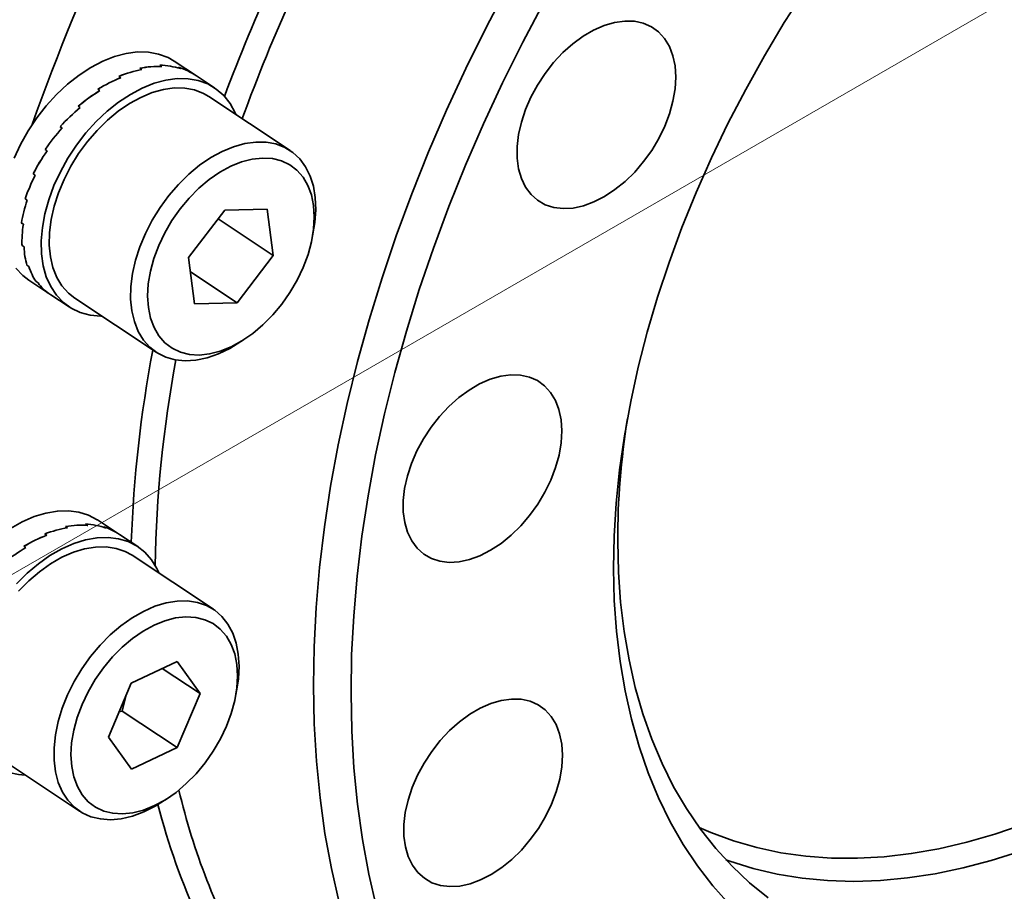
# Model space of a CAD drawing. Header units: millimetres. Extents: x 6316 to 18291, y -19059 to -9021.
# Tile 132 of 146: x 18166.55 to 18170.65, y -18636.78 to -18633.15. Entities that reach past the tile are written whole.
import ezdxf

# ---------------------------------------------------------------- set-up
doc = ezdxf.new("R2010")
doc.units = ezdxf.units.MM
doc.header["$LTSCALE"] = 10
doc.layers.add('1轮廓实线层', color=7, linetype='Continuous', lineweight=18)

msp = doc.modelspace()

# ---------------------------------------------------------------- linework, layer by layer
at = {"color": 7, "linetype": 'Continuous', "lineweight": 35}
for p, q in [((18167.4574, -18634.4982), (18167.4841, -18634.4812)), ((18166.8356, -18635.253), (18166.8272, -18635.2474)), ((18166.9114, -18635.2644), (18166.9031, -18635.2588))]:
    msp.add_line(p, q, dxfattribs=at)
for major_axis, ratio, start_param, end_param in [((0.3176, 0.4458), 0.719883, 0.206538, 0.415978), ((0.3003, 0.4574), 0.721691, 6.279625, 6.462239)]:
    msp.add_ellipse((18166.6663, -18635.7475), major_axis=major_axis, ratio=ratio, start_param=start_param, end_param=end_param, dxfattribs=at)
at = {"layer": '1轮廓实线层'}
msp.add_line((18171.5669, -18632.5437), (18150.0885, -18644.9442), dxfattribs=at)
at = {"layer": '1轮廓实线层', "color": 7, "linetype": 'Continuous', "lineweight": 35}
for p, q in [((18167.2879, -18633.3819), (18167.1961, -18633.321)), ((18167.0606, -18633.3563), (18167.0523, -18633.3507)), ((18167.0524, -18633.3507), (18167.0607, -18633.3563)), ((18167.1446, -18633.3434), (18167.1362, -18633.3378)), ((18167.1363, -18633.3378), (18167.1446, -18633.3434)), ((18167.2215, -18633.3521), (18167.2132, -18633.3466)), ((18167.2132, -18633.3466), (18167.2216, -18633.3521)), ((18166.9734, -18633.3902), (18166.9651, -18633.3847)), ((18166.9652, -18633.3846), (18166.9735, -18633.3902)), ((18167.2798, -18633.3766), (18167.2879, -18633.3819)), ((18167.3631, -18633.4319), (18167.2879, -18633.3819)), ((18167.2881, -18633.3821), (18167.2882, -18633.3821)), ((18166.8868, -18633.4437), (18166.8784, -18633.4382)), ((18166.8785, -18633.4381), (18166.8868, -18633.4436)), ((18167.6781, -18633.6927), (18167.3393, -18633.4678)), ((18166.8044, -18633.5144), (18166.796, -18633.5089)), ((18166.7961, -18633.5088), (18166.8045, -18633.5144)), ((18166.7216, -18633.5937), (18166.73, -18633.5992)), ((18166.7299, -18633.5993), (18166.7216, -18633.5938)), ((18166.6666, -18633.6946), (18166.6583, -18633.689)), ((18166.6583, -18633.689), (18166.6589, -18633.6893)), ((18166.6583, -18633.689), (18166.6667, -18633.6945)), ((18166.6173, -18633.7961), (18166.6089, -18633.7906)), ((18166.6089, -18633.7906), (18166.6092, -18633.7906)), ((18166.609, -18633.7905), (18166.6173, -18633.796)), ((18166.584, -18633.8995), (18166.5756, -18633.894)), ((18166.5756, -18633.894), (18166.5758, -18633.894)), ((18166.584, -18633.8994), (18166.5757, -18633.8939)), ((18167.2556, -18634.1387), (18167.4066, -18633.9413)), ((18167.4066, -18633.9413), (18167.5829, -18633.9367)), ((18167.5829, -18633.9367), (18167.6082, -18634.1297)), ((18167.3793, -18633.9778), (18167.6082, -18634.1297)), ((18166.5599, -18633.9947), (18166.56, -18633.9946)), ((18166.5599, -18633.9946), (18166.5683, -18634.0001)), ((18166.5683, -18634.0002), (18166.5599, -18633.9947)), ((18167.7719, -18634.0475), (18167.7772, -18634.0163)), ((18166.5624, -18634.0883), (18166.5625, -18634.0882)), ((18166.5624, -18634.0882), (18166.5708, -18634.0937)), ((18166.5708, -18634.0938), (18166.5624, -18634.0883)), ((18167.2809, -18634.3316), (18167.2556, -18634.1387)), ((18167.6082, -18634.1297), (18167.4572, -18634.3271)), ((18166.583, -18634.1707), (18166.5831, -18634.1706)), ((18166.583, -18634.1706), (18166.5914, -18634.1761)), ((18166.5914, -18634.1762), (18166.583, -18634.1707)), ((18167.2634, -18634.1985), (18167.4572, -18634.3271)), ((18166.5909, -18634.2328), (18166.6742, -18634.2881)), ((18166.6208, -18634.2382), (18166.6292, -18634.2438)), ((18166.6292, -18634.2438), (18166.6209, -18634.2383)), ((18166.6209, -18634.2383), (18166.6209, -18634.2383)), ((18166.6742, -18634.2881), (18166.6826, -18634.2937)), ((18166.6826, -18634.2937), (18166.6828, -18634.2938)), ((18166.6826, -18634.2937), (18166.6826, -18634.2937)), ((18166.6828, -18634.2938), (18166.758, -18634.3437)), ((18166.7819, -18634.3077), (18167.1207, -18634.5326)), ((18167.4572, -18634.3271), (18167.2809, -18634.3316)), ((18166.8273, -18635.2474), (18166.8356, -18635.253)), ((18166.9678, -18635.2909), (18166.877, -18635.2306)), ((18166.6653, -18635.2945), (18166.657, -18635.289)), ((18166.6571, -18635.2889), (18166.6654, -18635.2945)), ((18166.7523, -18635.2631), (18166.744, -18635.2576)), ((18166.7441, -18635.2576), (18166.7524, -18635.2631)), ((18166.9031, -18635.2588), (18166.9115, -18635.2644)), ((18167.0441, -18635.3415), (18166.9678, -18635.2909)), ((18166.5784, -18635.3457), (18166.57, -18635.3401)), ((18166.5701, -18635.3401), (18166.5785, -18635.3456)), ((18167.359, -18635.6023), (18167.0202, -18635.3775)), ((18167.0171, -18635.9102), (18167.2078, -18635.8198)), ((18167.2078, -18635.8198), (18167.3035, -18635.9534)), ((18167.1462, -18635.849), (18167.3035, -18635.9534)), ((18166.9222, -18636.1343), (18167.0171, -18635.9102)), ((18167.4529, -18635.9571), (18167.4582, -18635.9259)), ((18166.9796, -18636.0256), (18166.9941, -18635.9645)), ((18167.3035, -18635.9534), (18167.2085, -18636.1775)), ((18166.9665, -18636.0297), (18166.9796, -18636.0256)), ((18166.9796, -18636.0256), (18167.2085, -18636.1775)), ((18167.0179, -18636.2679), (18166.9222, -18636.1343)), ((18167.2085, -18636.1775), (18167.0179, -18636.2679)), ((18166.4628, -18636.2174), (18166.8017, -18636.4422)), ((18167.1383, -18636.4079), (18167.165, -18636.3909))]:
    msp.add_line(p, q, dxfattribs=at)
at = {"layer": '1轮廓实线层', "color": 7, "linetype": 'Continuous', "lineweight": 35, "flags": 128}
for points in [[(18167.7753, -18635.9198), (18167.7779, -18635.7583), (18167.7863, -18635.5942), (18167.8006, -18635.4279), (18167.8207, -18635.2596), (18167.8465, -18635.0895), (18167.8781, -18634.918), (18167.9154, -18634.7452), (18167.9582, -18634.5715), (18168.0067, -18634.3972), (18168.0606, -18634.2224), (18168.1199, -18634.0476), (18168.1846, -18633.8728), (18168.2544, -18633.6986), (18168.3293, -18633.525), (18168.4092, -18633.3523), (18168.494, -18633.181), (18168.5835, -18633.0111)], [(18167.7753, -18635.9198), (18167.7779, -18635.7583), (18167.7863, -18635.5942), (18167.8006, -18635.4279), (18167.8207, -18635.2596), (18167.8465, -18635.0895), (18167.8781, -18634.918), (18167.9154, -18634.7452), (18167.9582, -18634.5715), (18168.0067, -18634.3972), (18168.0606, -18634.2224), (18168.1199, -18634.0476), (18168.1846, -18633.8728), (18168.2544, -18633.6986), (18168.3293, -18633.525), (18168.4092, -18633.3523), (18168.494, -18633.181), (18168.5835, -18633.0111)], [(18169.0241, -18635.4332), (18169.0267, -18635.2985), (18169.0352, -18635.1613), (18169.0496, -18635.022), (18169.0697, -18634.8808), (18169.0956, -18634.7381), (18169.1272, -18634.5942), (18169.1645, -18634.4494), (18169.2073, -18634.304), (18169.2555, -18634.1584), (18169.309, -18634.013), (18169.3678, -18633.8679), (18169.4317, -18633.7237), (18169.5004, -18633.5805), (18169.574, -18633.4387), (18169.6522, -18633.2987), (18169.7348, -18633.1608), (18169.8217, -18633.0252)], [(18169.0241, -18635.4332), (18169.0267, -18635.2985), (18169.0352, -18635.1613), (18169.0496, -18635.022), (18169.0697, -18634.8808), (18169.0956, -18634.7381), (18169.1272, -18634.5942), (18169.1645, -18634.4494), (18169.2073, -18634.304), (18169.2555, -18634.1584), (18169.309, -18634.013), (18169.3678, -18633.8679), (18169.4317, -18633.7237), (18169.5004, -18633.5805), (18169.574, -18633.4387), (18169.6522, -18633.2987), (18169.7348, -18633.1608), (18169.8217, -18633.0252)], [(18168.7359, -18633.0741), (18168.6469, -18633.2419), (18168.5626, -18633.4113), (18168.4831, -18633.582), (18168.4085, -18633.7537), (18168.339, -18633.926), (18168.2747, -18634.0989), (18168.2157, -18634.2718), (18168.162, -18634.4447), (18168.1138, -18634.6172), (18168.0711, -18634.7891), (18168.034, -18634.96), (18168.0026, -18635.1297), (18167.9769, -18635.298), (18167.9569, -18635.4646), (18167.9427, -18635.6291), (18167.9343, -18635.7915), (18167.9317, -18635.9513)], [(18168.7359, -18633.0741), (18168.6469, -18633.2419), (18168.5626, -18633.4113), (18168.4831, -18633.582), (18168.4085, -18633.7537), (18168.339, -18633.926), (18168.2747, -18634.0989), (18168.2157, -18634.2718), (18168.162, -18634.4447), (18168.1138, -18634.6172), (18168.0711, -18634.7891), (18168.034, -18634.96), (18168.0026, -18635.1297), (18167.9769, -18635.298), (18167.9569, -18635.4646), (18167.9427, -18635.6291), (18167.9343, -18635.7915), (18167.9317, -18635.9513)], [(18169.283, -18633.3876), (18169.2799, -18633.3413), (18169.271, -18633.2987), (18169.2565, -18633.2604), (18169.2365, -18633.2272), (18169.2114, -18633.1997), (18169.1818, -18633.1782), (18169.148, -18633.1634), (18169.1108, -18633.1553), (18169.0707, -18633.1542), (18169.0286, -18633.16), (18168.985, -18633.1727), (18168.9409, -18633.192), (18168.8971, -18633.2176), (18168.8542, -18633.249), (18168.813, -18633.2857), (18168.7744, -18633.327), (18168.7389, -18633.3722), (18168.7073, -18633.4205), (18168.68, -18633.4709), (18168.6576, -18633.5227), (18168.6405, -18633.5749), (18168.6289, -18633.6265), (18168.6231, -18633.6766), (18168.6232, -18633.7244), (18168.6292, -18633.769), (18168.641, -18633.8095), (18168.6583, -18633.8454), (18168.6808, -18633.8758), (18168.7083, -18633.9003), (18168.74, -18633.9185), (18168.7756, -18633.93), (18168.8143, -18633.9346), (18168.8556, -18633.9323), (18168.8985, -18633.923), (18168.9424, -18633.907), (18168.9865, -18633.8845), (18169.03, -18633.8559), (18169.0721, -18633.8217), (18169.1121, -18633.7827), (18169.1492, -18633.7393), (18169.1828, -18633.6925), (18169.2123, -18633.643), (18169.2372, -18633.5918), (18169.257, -18633.5397), (18169.2714, -18633.4877), (18169.2801, -18633.4367), (18169.283, -18633.3876)], [(18169.283, -18633.3876), (18169.2799, -18633.3413), (18169.271, -18633.2987), (18169.2565, -18633.2604), (18169.2365, -18633.2272), (18169.2114, -18633.1997), (18169.1818, -18633.1782), (18169.148, -18633.1634), (18169.1108, -18633.1553), (18169.0707, -18633.1542), (18169.0286, -18633.16), (18168.985, -18633.1727), (18168.9409, -18633.192), (18168.8971, -18633.2176), (18168.8542, -18633.249), (18168.813, -18633.2857), (18168.7744, -18633.327), (18168.7389, -18633.3722), (18168.7073, -18633.4205), (18168.68, -18633.4709), (18168.6576, -18633.5227), (18168.6405, -18633.5749), (18168.6289, -18633.6265), (18168.6231, -18633.6766), (18168.6232, -18633.7244), (18168.6292, -18633.769), (18168.641, -18633.8095), (18168.6583, -18633.8454), (18168.6808, -18633.8758), (18168.7083, -18633.9003), (18168.74, -18633.9185), (18168.7756, -18633.93), (18168.8143, -18633.9346), (18168.8556, -18633.9323), (18168.8985, -18633.923), (18168.9424, -18633.907), (18168.9865, -18633.8845), (18169.03, -18633.8559), (18169.0721, -18633.8217), (18169.1121, -18633.7827), (18169.1492, -18633.7393), (18169.1828, -18633.6925), (18169.2123, -18633.643), (18169.2372, -18633.5918), (18169.257, -18633.5397), (18169.2714, -18633.4877), (18169.2801, -18633.4367), (18169.283, -18633.3876)], [(18167.1961, -18633.321), (18167.17, -18633.3061), (18167.131, -18633.2915), (18167.0886, -18633.2837), (18167.0434, -18633.2828), (18166.9962, -18633.2888), (18166.9475, -18633.3017), (18166.8981, -18633.3213), (18166.8486, -18633.3472), (18166.7997, -18633.3792), (18166.7521, -18633.4168), (18166.7066, -18633.4594), (18166.6636, -18633.5065), (18166.6239, -18633.5574), (18166.5879, -18633.6113), (18166.5563, -18633.6676), (18166.5294, -18633.7254)], [(18166.6737, -18633.8977), (18166.6953, -18633.8391), (18166.722, -18633.7813), (18166.7534, -18633.7249), (18166.7891, -18633.6708), (18166.8287, -18633.6197), (18166.8715, -18633.5725), (18166.917, -18633.5296), (18166.9644, -18633.4918), (18167.0133, -18633.4595), (18167.0628, -18633.4333), (18167.1122, -18633.4134), (18167.161, -18633.4002), (18167.2083, -18633.3938), (18167.2535, -18633.3944), (18167.2961, -18633.4019), (18167.3353, -18633.4162), (18167.3707, -18633.4371), (18167.4017, -18633.4644), (18167.428, -18633.4976), (18167.4491, -18633.5362), (18167.4518, -18633.5425)], [(18166.7819, -18634.3077), (18166.7554, -18634.2868), (18166.7288, -18634.2568), (18166.7073, -18634.2211), (18166.691, -18634.1804), (18166.6804, -18634.1353), (18166.6756, -18634.0864), (18166.6766, -18634.0346), (18166.6834, -18633.9804), (18166.6959, -18633.9249), (18166.714, -18633.8688), (18166.7373, -18633.8131), (18166.7655, -18633.7584), (18166.7982, -18633.7057), (18166.8349, -18633.6558), (18166.8749, -18633.6094), (18166.9178, -18633.5672), (18166.9629, -18633.5298), (18167.0094, -18633.4979), (18167.0568, -18633.4719), (18167.1041, -18633.4522), (18167.1509, -18633.4391), (18167.1962, -18633.4328), (18167.2395, -18633.4334), (18167.2801, -18633.4409), (18167.3173, -18633.4552), (18167.3393, -18633.4678)], [(18167.4574, -18634.4982), (18167.4269, -18634.5163), (18167.3795, -18634.5392), (18167.3324, -18634.5556), (18167.2862, -18634.5653), (18167.2418, -18634.5682), (18167.1998, -18634.5641), (18167.1608, -18634.5532), (18167.1255, -18634.5356), (18167.0942, -18634.5116), (18167.0676, -18634.4816), (18167.0461, -18634.446), (18167.0299, -18634.4053), (18167.0193, -18634.3602), (18167.0144, -18634.3113), (18167.0154, -18634.2594), (18167.0222, -18634.2053), (18167.0347, -18634.1498), (18167.0528, -18634.0937), (18167.0761, -18634.0379), (18167.1043, -18633.9832), (18167.137, -18633.9306), (18167.1737, -18633.8806), (18167.2138, -18633.8342), (18167.2567, -18633.792), (18167.3017, -18633.7547), (18167.3483, -18633.7227), (18167.3956, -18633.6967), (18167.443, -18633.6771), (18167.4897, -18633.664), (18167.535, -18633.6577), (18167.5783, -18633.6583), (18167.6189, -18633.6658), (18167.6561, -18633.68), (18167.6895, -18633.7009), (18167.7185, -18633.7279), (18167.7426, -18633.7608), (18167.7615, -18633.7991), (18167.7749, -18633.842), (18167.7827, -18633.8891), (18167.7846, -18633.9396), (18167.7807, -18633.9927), (18167.7772, -18634.0163)], [(18167.7526, -18634.126), (18167.767, -18634.0726), (18167.7758, -18634.0202), (18167.7787, -18633.9697), (18167.7756, -18633.9221), (18167.7666, -18633.8781), (18167.752, -18633.8385), (18167.7318, -18633.804), (18167.7065, -18633.7751), (18167.6766, -18633.7523), (18167.6424, -18633.7361), (18167.6046, -18633.7267), (18167.5639, -18633.7243), (18167.5209, -18633.7289), (18167.4764, -18633.7404), (18167.4311, -18633.7586), (18167.3859, -18633.7833), (18167.3414, -18633.814), (18167.2985, -18633.8501), (18167.2578, -18633.8912), (18167.2202, -18633.9363), (18167.1861, -18633.9849), (18167.1563, -18634.036), (18167.1312, -18634.0888), (18167.1112, -18634.1424), (18167.0967, -18634.1958), (18167.088, -18634.2482), (18167.0851, -18634.2986), (18167.0882, -18634.3463), (18167.0971, -18634.3902), (18167.1118, -18634.4299), (18167.132, -18634.4644), (18167.1572, -18634.4933), (18167.1872, -18634.516), (18167.2214, -18634.5323), (18167.2592, -18634.5417), (18167.2999, -18634.5441), (18167.3429, -18634.5395), (18167.3874, -18634.528), (18167.4327, -18634.5098), (18167.4779, -18634.4851), (18167.5224, -18634.4544), (18167.5653, -18634.4182), (18167.6059, -18634.3772), (18167.6436, -18634.332), (18167.6776, -18634.2835), (18167.7075, -18634.2324), (18167.7326, -18634.1796), (18167.7526, -18634.126)], [(18166.8944, -18634.3824), (18166.89, -18634.3824), (18166.846, -18634.3783), (18166.805, -18634.3674), (18166.7676, -18634.3498), (18166.7344, -18634.3256), (18166.7057, -18634.2953), (18166.682, -18634.2593), (18166.6636, -18634.2181), (18166.6508, -18634.1723), (18166.6437, -18634.1224), (18166.6425, -18634.0693), (18166.6472, -18634.0136), (18166.6576, -18633.9561), (18166.6737, -18633.8977)], [(18166.5373, -18634.1828), (18166.5658, -18634.2134), (18166.5909, -18634.2328)], [(18168.8088, -18634.8601), (18168.8058, -18634.8138), (18168.7969, -18634.7712), (18168.7823, -18634.7329), (18168.7623, -18634.6997), (18168.7373, -18634.6721), (18168.7076, -18634.6507), (18168.6739, -18634.6359), (18168.6366, -18634.6278), (18168.5966, -18634.6266), (18168.5544, -18634.6325), (18168.5109, -18634.6452), (18168.4668, -18634.6645), (18168.4229, -18634.6901), (18168.38, -18634.7215), (18168.3389, -18634.7582), (18168.3002, -18634.7995), (18168.2648, -18634.8447), (18168.2331, -18634.8929), (18168.2059, -18634.9434), (18168.1835, -18634.9952), (18168.1663, -18635.0473), (18168.1548, -18635.099), (18168.149, -18635.1491), (18168.1491, -18635.1969), (18168.155, -18635.2415), (18168.1668, -18635.282), (18168.1841, -18635.3178), (18168.2067, -18635.3483), (18168.2341, -18635.3728), (18168.2659, -18635.391), (18168.3015, -18635.4025), (18168.3402, -18635.4071), (18168.3814, -18635.4048), (18168.4243, -18635.3955), (18168.4682, -18635.3794), (18168.5123, -18635.3569), (18168.5558, -18635.3284), (18168.5979, -18635.2942), (18168.6379, -18635.2551), (18168.675, -18635.2118), (18168.7087, -18635.165), (18168.7382, -18635.1155), (18168.7631, -18635.0643), (18168.7829, -18635.0122), (18168.7973, -18634.9602), (18168.806, -18634.9092), (18168.8088, -18634.8601)], [(18168.8088, -18634.8601), (18168.8058, -18634.8138), (18168.7969, -18634.7712), (18168.7823, -18634.7329), (18168.7623, -18634.6997), (18168.7373, -18634.6721), (18168.7076, -18634.6507), (18168.6739, -18634.6359), (18168.6366, -18634.6278), (18168.5966, -18634.6266), (18168.5544, -18634.6325), (18168.5109, -18634.6452), (18168.4668, -18634.6645), (18168.4229, -18634.6901), (18168.38, -18634.7215), (18168.3389, -18634.7582), (18168.3002, -18634.7995), (18168.2648, -18634.8447), (18168.2331, -18634.8929), (18168.2059, -18634.9434), (18168.1835, -18634.9952), (18168.1663, -18635.0473), (18168.1548, -18635.099), (18168.149, -18635.1491), (18168.1491, -18635.1969), (18168.155, -18635.2415), (18168.1668, -18635.282), (18168.1841, -18635.3178), (18168.2067, -18635.3483), (18168.2341, -18635.3728), (18168.2659, -18635.391), (18168.3015, -18635.4025), (18168.3402, -18635.4071), (18168.3814, -18635.4048), (18168.4243, -18635.3955), (18168.4682, -18635.3794), (18168.5123, -18635.3569), (18168.5558, -18635.3284), (18168.5979, -18635.2942), (18168.6379, -18635.2551), (18168.675, -18635.2118), (18168.7087, -18635.165), (18168.7382, -18635.1155), (18168.7631, -18635.0643), (18168.7829, -18635.0122), (18168.7973, -18634.9602), (18168.806, -18634.9092), (18168.8088, -18634.8601)], [(18166.877, -18635.2306), (18166.8756, -18635.2297), (18166.8392, -18635.2105), (18166.799, -18635.198), (18166.7557, -18635.1923), (18166.7098, -18635.1936), (18166.6621, -18635.2018), (18166.6131, -18635.2168), (18166.5635, -18635.2384), (18166.5141, -18635.2662)], [(18166.5388, -18635.4964), (18166.5835, -18635.4521), (18166.6304, -18635.4127), (18166.6789, -18635.3786), (18166.7282, -18635.3504), (18166.7778, -18635.3285), (18166.8268, -18635.3132), (18166.8746, -18635.3047), (18166.9206, -18635.3031), (18166.9641, -18635.3084), (18167.0044, -18635.3206), (18167.041, -18635.3395), (18167.0735, -18635.3648), (18167.1013, -18635.3962), (18167.124, -18635.4332), (18167.1327, -18635.4522)], [(18169.0413, -18635.3194), (18169.0445, -18635.4477), (18169.0534, -18635.5729), (18169.0681, -18635.6947), (18169.0885, -18635.813), (18169.1146, -18635.9273), (18169.1463, -18636.0375), (18169.1835, -18636.1432), (18169.2262, -18636.2443), (18169.2743, -18636.3405), (18169.3276, -18636.4316), (18169.386, -18636.5173), (18169.4494, -18636.5975), (18169.5176, -18636.6719), (18169.5905, -18636.7405), (18169.6679, -18636.803)], [(18169.0413, -18635.3194), (18169.0445, -18635.4477), (18169.0534, -18635.5729), (18169.0681, -18635.6947), (18169.0885, -18635.813), (18169.1146, -18635.9273), (18169.1463, -18636.0375), (18169.1835, -18636.1432), (18169.2262, -18636.2443), (18169.2743, -18636.3405), (18169.3276, -18636.4316), (18169.386, -18636.5173), (18169.4494, -18636.5975), (18169.5176, -18636.6719), (18169.5905, -18636.7405), (18169.6679, -18636.803)], [(18166.5481, -18635.5274), (18166.5906, -18635.4844), (18166.6353, -18635.4461), (18166.6816, -18635.4131), (18166.7288, -18635.386), (18166.7762, -18635.3651), (18166.8231, -18635.3507), (18166.8688, -18635.3431), (18166.9125, -18635.3424), (18166.9536, -18635.3486), (18166.9916, -18635.3617), (18167.0202, -18635.3775)], [(18169.5071, -18636.831), (18169.4378, -18636.7533), (18169.3735, -18636.6698), (18169.3143, -18636.5808), (18169.2602, -18636.4863), (18169.2115, -18636.3867), (18169.1682, -18636.2822), (18169.1305, -18636.1729), (18169.0983, -18636.0592), (18169.0719, -18635.9413), (18169.0512, -18635.8195), (18169.0363, -18635.694), (18169.0273, -18635.5652), (18169.0241, -18635.4332)], [(18169.5071, -18636.831), (18169.4378, -18636.7533), (18169.3735, -18636.6698), (18169.3143, -18636.5808), (18169.2602, -18636.4863), (18169.2115, -18636.3867), (18169.1682, -18636.2822), (18169.1305, -18636.1729), (18169.0983, -18636.0592), (18169.0719, -18635.9413), (18169.0512, -18635.8195), (18169.0363, -18635.694), (18169.0273, -18635.5652), (18169.0241, -18635.4332)], [(18167.1383, -18636.4079), (18167.1167, -18636.421), (18167.0693, -18636.445), (18167.0221, -18636.4627), (18166.9757, -18636.4737), (18166.9309, -18636.4778), (18166.8884, -18636.475), (18166.8488, -18636.4654), (18166.8127, -18636.4491), (18166.7807, -18636.4263), (18166.7532, -18636.3973), (18166.7307, -18636.3627), (18166.7134, -18636.3229), (18166.7018, -18636.2786), (18166.6958, -18636.2303), (18166.6957, -18636.179), (18166.7014, -18636.1252), (18166.7129, -18636.0699), (18166.73, -18636.0139), (18166.7523, -18635.958), (18166.7796, -18635.903), (18166.8115, -18635.8499), (18166.8475, -18635.7994), (18166.887, -18635.7522), (18166.9294, -18635.7092), (18166.9741, -18635.6709), (18167.0204, -18635.6379), (18167.0676, -18635.6108), (18167.1151, -18635.5899), (18167.1619, -18635.5756), (18167.2076, -18635.568), (18167.2513, -18635.5673), (18167.2925, -18635.5735), (18167.3304, -18635.5865), (18167.3645, -18635.6061), (18167.3943, -18635.632), (18167.4194, -18635.6639), (18167.4393, -18635.7012), (18167.4538, -18635.7433), (18167.4626, -18635.7897), (18167.4657, -18635.8396), (18167.4657, -18635.8396)], [(18167.4596, -18635.8794), (18167.4565, -18635.8318), (18167.4476, -18635.7878), (18167.4329, -18635.7482), (18167.4128, -18635.7136), (18167.3875, -18635.6847), (18167.3575, -18635.662), (18167.3233, -18635.6458), (18167.2856, -18635.6364), (18167.2448, -18635.6339), (18167.2018, -18635.6385), (18167.1573, -18635.65), (18167.1121, -18635.6683), (18167.0668, -18635.6929), (18167.0223, -18635.7236), (18166.9794, -18635.7598), (18166.9388, -18635.8008), (18166.9011, -18635.846), (18166.8671, -18635.8946), (18166.8373, -18635.9457), (18166.8121, -18635.9985), (18166.7922, -18636.0521), (18166.7777, -18636.1055), (18166.7689, -18636.1579), (18166.7661, -18636.2083), (18166.7691, -18636.2559), (18166.7781, -18636.2999), (18166.7928, -18636.3395), (18166.8129, -18636.3741), (18166.8382, -18636.4029), (18166.8682, -18636.4257), (18166.9023, -18636.4419), (18166.9401, -18636.4513), (18166.9808, -18636.4538), (18167.0238, -18636.4492), (18167.0683, -18636.4377), (18167.1136, -18636.4194), (18167.1589, -18636.3947), (18167.2033, -18636.3641), (18167.2462, -18636.3279), (18167.2869, -18636.2869), (18167.3245, -18636.2417), (18167.3586, -18636.1931), (18167.3884, -18636.142), (18167.4135, -18636.0892), (18167.4335, -18636.0356), (18167.448, -18635.9822), (18167.4567, -18635.9298), (18167.4596, -18635.8794)], [(18167.4657, -18635.8396), (18167.4628, -18635.8922), (18167.4582, -18635.9259)], [(18167.882, -18636.8223), (18167.8498, -18636.681), (18167.8233, -18636.5358), (18167.8026, -18636.3868), (18167.7876, -18636.2343), (18167.7786, -18636.0786), (18167.7753, -18635.9198)], [(18167.882, -18636.8223), (18167.8498, -18636.681), (18167.8233, -18636.5358), (18167.8026, -18636.3868), (18167.7876, -18636.2343), (18167.7786, -18636.0786), (18167.7753, -18635.9198)], [(18167.9317, -18635.9513), (18167.9349, -18636.1083), (18167.944, -18636.2624), (18167.9588, -18636.4131), (18167.9794, -18636.5604), (18168.0058, -18636.704), (18168.0379, -18636.8437)], [(18167.9317, -18635.9513), (18167.9349, -18636.1083), (18167.944, -18636.2624), (18167.9588, -18636.4131), (18167.9794, -18636.5604), (18168.0058, -18636.704), (18168.0379, -18636.8437)], [(18168.8116, -18636.2092), (18168.8085, -18636.1629), (18168.7996, -18636.1203), (18168.7851, -18636.082), (18168.7651, -18636.0488), (18168.74, -18636.0213), (18168.7104, -18635.9998), (18168.6766, -18635.985), (18168.6394, -18635.9769), (18168.5993, -18635.9758), (18168.5571, -18635.9816), (18168.5136, -18635.9943), (18168.4695, -18636.0136), (18168.4256, -18636.0392), (18168.3827, -18636.0706), (18168.3416, -18636.1073), (18168.303, -18636.1486), (18168.2675, -18636.1938), (18168.2359, -18636.2421), (18168.2086, -18636.2925), (18168.1862, -18636.3443), (18168.1691, -18636.3965), (18168.1575, -18636.4481), (18168.1517, -18636.4982), (18168.1518, -18636.546), (18168.1578, -18636.5906), (18168.1695, -18636.6311), (18168.1869, -18636.6669), (18168.2094, -18636.6974), (18168.2368, -18636.7219), (18168.2686, -18636.7401), (18168.3042, -18636.7516), (18168.3429, -18636.7562), (18168.3841, -18636.7539), (18168.4271, -18636.7446), (18168.471, -18636.7286), (18168.5151, -18636.7061), (18168.5586, -18636.6775), (18168.6007, -18636.6433), (18168.6406, -18636.6043), (18168.6778, -18636.5609), (18168.7114, -18636.5141), (18168.7409, -18636.4646), (18168.7658, -18636.4134), (18168.7856, -18636.3613), (18168.8, -18636.3093), (18168.8087, -18636.2583), (18168.8116, -18636.2092)], [(18168.8116, -18636.2092), (18168.8085, -18636.1629), (18168.7996, -18636.1203), (18168.7851, -18636.082), (18168.7651, -18636.0488), (18168.74, -18636.0213), (18168.7104, -18635.9998), (18168.6766, -18635.985), (18168.6394, -18635.9769), (18168.5993, -18635.9758), (18168.5571, -18635.9816), (18168.5136, -18635.9943), (18168.4695, -18636.0136), (18168.4256, -18636.0392), (18168.3827, -18636.0706), (18168.3416, -18636.1073), (18168.303, -18636.1486), (18168.2675, -18636.1938), (18168.2359, -18636.2421), (18168.2086, -18636.2925), (18168.1862, -18636.3443), (18168.1691, -18636.3965), (18168.1575, -18636.4481), (18168.1517, -18636.4982), (18168.1518, -18636.546), (18168.1578, -18636.5906), (18168.1695, -18636.6311), (18168.1869, -18636.6669), (18168.2094, -18636.6974), (18168.2368, -18636.7219), (18168.2686, -18636.7401), (18168.3042, -18636.7516), (18168.3429, -18636.7562), (18168.3841, -18636.7539), (18168.4271, -18636.7446), (18168.471, -18636.7286), (18168.5151, -18636.7061), (18168.5586, -18636.6775), (18168.6007, -18636.6433), (18168.6406, -18636.6043), (18168.6778, -18636.5609), (18168.7114, -18636.5141), (18168.7409, -18636.4646), (18168.7658, -18636.4134), (18168.7856, -18636.3613), (18168.8, -18636.3093), (18168.8087, -18636.2583), (18168.8116, -18636.2092)], [(18169.381, -18636.5105), (18169.429, -18636.5315), (18169.5229, -18636.5662), (18169.6202, -18636.5943), (18169.7208, -18636.6155), (18169.8243, -18636.6299), (18169.9306, -18636.6375), (18170.0394, -18636.6381), (18170.1504, -18636.6319), (18170.2634, -18636.6187), (18170.378, -18636.5987), (18170.494, -18636.5719), (18170.6112, -18636.5384), (18170.7292, -18636.4982)], [(18169.381, -18636.5105), (18169.429, -18636.5315), (18169.5229, -18636.5662), (18169.6202, -18636.5943), (18169.7208, -18636.6155), (18169.8243, -18636.6299), (18169.9306, -18636.6375), (18170.0394, -18636.6381), (18170.1504, -18636.6319), (18170.2634, -18636.6187), (18170.378, -18636.5987), (18170.494, -18636.5719), (18170.6112, -18636.5384), (18170.7292, -18636.4982)], [(18170.7146, -18636.6107), (18170.5961, -18636.6481), (18170.4786, -18636.6789), (18170.3623, -18636.703), (18170.2475, -18636.7204), (18170.1345, -18636.7309), (18170.0235, -18636.7346), (18169.9148, -18636.7314), (18169.8087, -18636.7214), (18169.7054, -18636.7046), (18169.6051, -18636.6811), (18169.5081, -18636.6508), (18169.4915, -18636.6448)], [(18170.7146, -18636.6107), (18170.5961, -18636.6481), (18170.4786, -18636.6789), (18170.3623, -18636.703), (18170.2475, -18636.7204), (18170.1345, -18636.7309), (18170.0235, -18636.7346), (18169.9148, -18636.7314), (18169.8087, -18636.7214), (18169.7054, -18636.7046), (18169.6051, -18636.6811), (18169.5081, -18636.6508), (18169.4915, -18636.6448)]]:
    msp.add_lwpolyline(points, dxfattribs=at)
at = {"layer": '1轮廓实线层', "color": 7, "linetype": 'Continuous', "lineweight": 35}
for centre, radius, start, end in [((18175.1911, -18636.621), 9.1073, 148.5909, 160.52602), ((18174.3728, -18636.0827), 7.4427, 151.11817, 159.42887), ((18174.3207, -18636.0566), 7.2831, 151.1654, 159.95638), ((18172.2075, -18635.5015), 5.1934, 169.1453, 178.037), ((18172.183, -18635.4992), 5.0671, 169.3716, 179.0993), ((18172.303, -18635.3232), 3.2617, 170.9195, 179.9347), ((18166.5842, -18636.029), 0.2632, 172.7484, 268.0624), ((18169.8673, -18635.7367), 2.7229, 193.1145, 209.6466), ((18169.9192, -18635.6999), 2.8809, 194.3555, 204.5767)]:
    msp.add_arc(centre, radius, start, end, dxfattribs=at)
for centre, major_axis, ratio, start_param, end_param in [((18166.9854, -18633.8379), (0.3483, 0.4239), 0.701218, 0.699319, 0.908758), ((18166.977, -18633.8323), (0.3582, 0.4166), 0.687012, 0.713045, 0.922484), ((18166.9854, -18633.8379), (0.3353, 0.4333), 0.712277, 0.470077, 0.679517), ((18166.977, -18633.8323), (0.3483, 0.4239), 0.70123, 0.489666, 0.699106), ((18166.9854, -18633.8379), (0.3197, 0.4443), 0.719319, 0.236037, 0.445477), ((18166.977, -18633.8323), (0.3353, 0.4333), 0.712286, 0.260419, 0.469859), ((18166.9854, -18633.8379), (0.3025, 0.456), 0.721731, 6.282454, 6.491894), ((18166.977, -18633.8323), (0.3197, 0.4443), 0.719324, 0.026376, 0.235815), ((18166.9854, -18633.8379), (0.3582, 0.4166), 0.686998, 0.922692, 1.132131), ((18166.977, -18633.8323), (0.3647, 0.4118), 0.670576, 0.930415, 1.139855), ((18166.9854, -18633.8379), (0.3647, 0.4118), 0.67056, 1.140057, 1.349496), ((18166.977, -18633.8323), (0.3681, 0.4095), 0.652841, 1.14228, 1.35172), ((18166.9854, -18633.8379), (0.3681, 0.4095), 0.652824, 1.351917, 1.561357), ((18166.977, -18633.8323), (0.3684, 0.4093), 0.634651, 1.349476, 1.558915), ((18166.977, -18633.8323), (0.3662, 0.4112), 0.616754, 1.552935, 1.762374), ((18166.9854, -18633.8379), (0.3684, 0.4093), 0.634634, 1.559108, 1.768548), ((18166.9854, -18633.8379), (0.3662, 0.4112), 0.616737, 1.762564, 1.972004), ((18166.977, -18633.8323), (0.3615, 0.4148), 0.599809, 1.753548, 1.962988), ((18166.9854, -18633.8379), (0.3615, 0.4148), 0.599794, 1.963175, 2.172615), ((18166.977, -18633.8323), (0.3549, 0.4197), 0.584399, 1.952093, 2.161532), ((18166.977, -18633.8323), (0.3465, 0.4258), 0.571032, 2.149205, 2.358644), ((18166.9854, -18633.8379), (0.3549, 0.4197), 0.584385, 2.161719, 2.371158), ((18166.977, -18633.8323), (0.3368, 0.4326), 0.560144, 2.345376, 2.554815), ((18166.9854, -18633.8379), (0.3465, 0.4258), 0.57102, 2.358829, 2.568269), ((18166.977, -18633.8323), (0.326, 0.4401), 0.552092, 2.540968, 2.750408), ((18166.9854, -18633.8379), (0.3368, 0.4326), 0.560135, 2.555, 2.764439), ((18166.977, -18633.8323), (0.3145, 0.4479), 0.547145, 2.736239, 2.945679), ((18166.9854, -18633.8379), (0.326, 0.4401), 0.552086, 2.750592, 2.960031), ((18166.9854, -18633.8379), (0.3145, 0.448), 0.547142, 2.945862, 3.155302), ((18166.977, -18633.8323), (0.3026, 0.4559), 0.545468, 2.931368, 3.140808), ((18166.6663, -18635.7475), (0.3335, 0.4346), 0.713393, 0.441051, 0.650491), ((18166.658, -18635.742), (0.3469, 0.425), 0.702804, 0.461319, 0.670759), ((18166.658, -18635.742), (0.3335, 0.4346), 0.713401, 0.231393, 0.440832), ((18166.6663, -18635.7475), (0.3469, 0.425), 0.702792, 0.670972, 0.880412), ((18166.658, -18635.742), (0.3571, 0.4174), 0.68893, 0.685456, 0.894895), ((18166.658, -18635.742), (0.3176, 0.4458), 0.719886, 0.023899, 0.206316), ((18166.6663, -18635.7475), (0.3571, 0.4174), 0.688916, 0.895103, 1.104543), ((18166.658, -18635.742), (0.3641, 0.4123), 0.67272, 0.90356, 1.112999), ((18166.6663, -18635.7475), (0.3641, 0.4123), 0.672704, 1.113202, 1.322641), ((18166.658, -18635.742), (0.3678, 0.4096), 0.655099, 1.116072, 1.325511)]:
    msp.add_ellipse(centre, major_axis=major_axis, ratio=ratio, start_param=start_param, end_param=end_param, dxfattribs=at)

doc.saveas('drawing.dxf')
